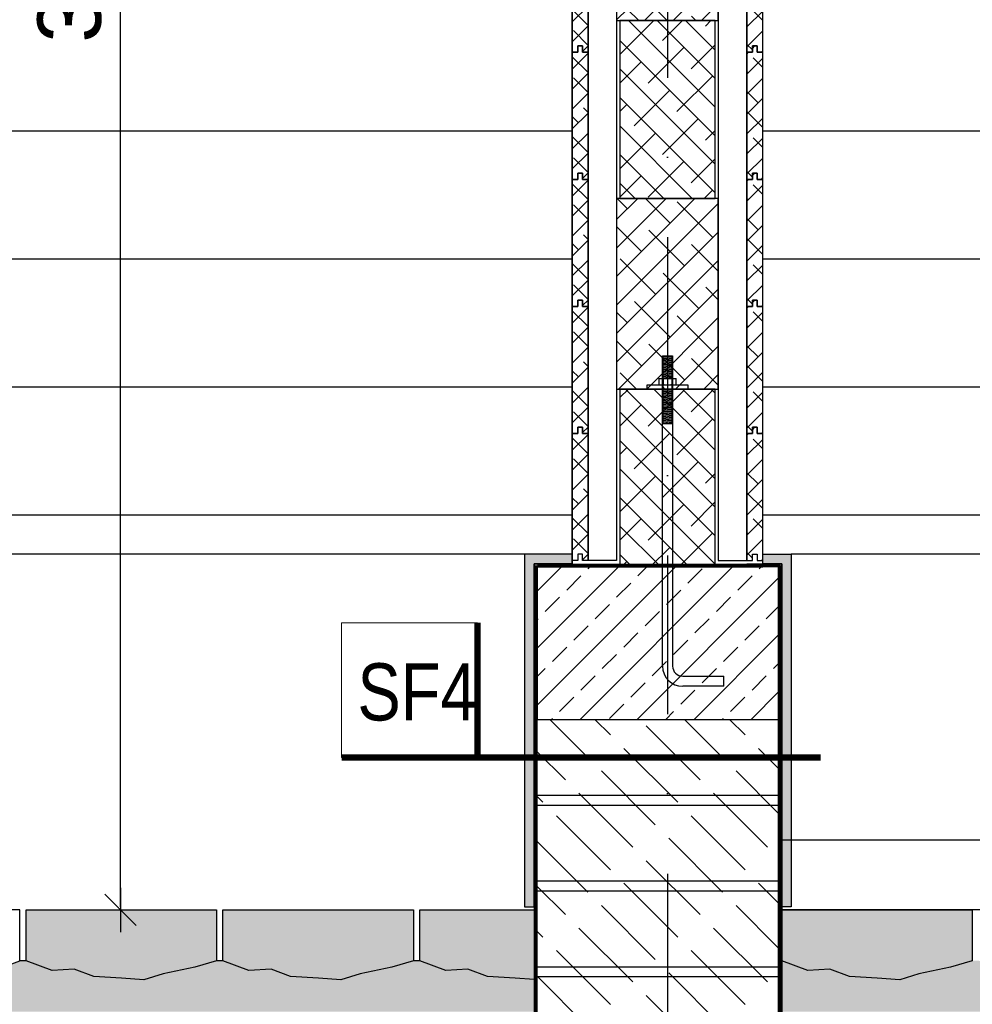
# Model space of a CAD drawing. Header units: centimetres. Extents: x 148485 to 162129, y -6573 to -2118.
# Tile 108 of 167: x 152051 to 152201, y -4752 to -4597. Entities that reach past the tile are written whole.
import ezdxf

# ---------------------------------------------------------------- set-up
doc = ezdxf.new("R2010")
doc.units = ezdxf.units.CM
doc.header["$LTSCALE"] = 0.1
doc.linetypes.add('DASHDOT', pattern=[1, 0.5, -0.25, 0, -0.25])
doc.linetypes.add('DASHED', pattern=[19.05, 12.7, -6.35])
doc.layers.get('0').update_dxf_attribs({"color": 45})
for name, color, linetype, lineweight in [('A_izolacje', 7, 'DASHED', 15), ('A_opis_warstw', 60, 'Continuous', 13), ('HACZE', 52, 'Continuous', 9)]:
    doc.layers.add(name, color=color, linetype=linetype, lineweight=lineweight)
for name, color, linetype in [('A_wymiary_zewn', 4, 'Continuous'), ('hatch_R&F', 4, 'Continuous'), ('konstr_PROKON', 2, 'Continuous'), ('osie_R&F', 6, 'DASHDOT'), ('widoki_R&F', 4, 'Continuous'), ('ściany_murowane_R&F', 13, 'Continuous')]:
    doc.layers.add(name, color=color, linetype=linetype)
doc.layers.add('ZAKRES_MDCP_L_0', color=7, linetype='Continuous', true_color=0xfd0000)
doc.styles.add('TECH', font='flptechn.ttf')
doc.dimstyles.new('1_50 [cm]', dxfattribs={"dimtxt": 10, "dimasz": 0.5, "dimexe": 0.18, "dimexo": 0.0625, "dimgap": 3, "dimtad": 1, "dimrnd": 0.5, "dimdsep": 46, "dimtxsty": 'TECH', "dimblk1": 'KR', "dimblk2": 'KR', "dimsah": 1, "dimcen": 0.09, "dimse1": 1, "dimse2": 1, "dimclrt": 256, "dimadec": 0, "dimazin": 0, "dimtfac": 1, "dimtofl": 0, "dimtmove": 0, "dimatfit": 3, "dimfxl": 1, "dimtvp": 1, "dimtfill": 1, "dimtfillclr": 256, "dimtolj": 1, "dimtzin": 0, "dimarcsym": 0})
pattern_1 = [(37.5, (3877.01983, 1583.23214), (-0.016000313, 0.4894132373), [0, -0.38608, 0, -0.4318, 0, -0.41275]), (7.5, (3877.0198, 1583.23214), (0.449523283, 0.7168251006), [0, -0.20828, 0, -0.34798, 0, -0.13335]), (327.5, (3876.7074, 1583.23214), (0.7909923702, 0.0014371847), [0, -0.127, 0, -0.4572, 0, -0.5969]), (317.5, (3876.7074, 1583.23214), (0.7635564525, 0.2229293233), [0, -0.0635, 0, -0.29972, 0, -0.3429])]
pattern_2 = [(37.5, (3877.51983, 1583.23214), (-0.016000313, 0.4894132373), [0, -0.38608, 0, -0.4318, 0, -0.41275]), (7.5, (3877.5198, 1583.23214), (0.449523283, 0.7168251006), [0, -0.20828, 0, -0.34798, 0, -0.13335]), (327.5, (3877.2074, 1583.23214), (0.7909923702, 0.0014371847), [0, -0.127, 0, -0.4572, 0, -0.5969]), (317.5, (3877.2074, 1583.23214), (0.7635564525, 0.2229293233), [0, -0.0635, 0, -0.29972, 0, -0.3429])]
pattern_3 = [(45, (508.4975, 1275.0742), (-2.24506403, 2.24506403), []), (135, (508.4975, 1275.0742), (-6.73519209, 2.24506403), [7.9375, -4.7625])]
pattern_4 = [(45, (503.9257, 1273.0742), (-1.57154482, 1.57154482), []), (135, (503.9257, 1273.0742), (-4.714634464, 1.57154482), [5.55625, -3.33375])]
pattern_5 = [(45, (503.9257, 1293.0742), (-1.57154482, 1.57154482), []), (135, (503.9257, 1293.0742), (-4.714634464, 1.57154482), [5.55625, -3.33375])]
pattern_6 = [(45, (503.9257, 1313.0742), (-1.57154482, 1.57154482), []), (135, (503.9257, 1313.0742), (-4.714634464, 1.57154482), [5.55625, -3.33375])]
pattern_7 = [(45, (503.9257, 1333.0742), (-1.57154482, 1.57154482), []), (135, (503.9257, 1333.0742), (-4.714634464, 1.57154482), [5.55625, -3.33375])]
pattern_8 = [(45, (503.9257, 1353.0742), (-1.57154482, 1.57154482), []), (135, (503.9257, 1353.0742), (-4.714634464, 1.57154482), [5.55625, -3.33375])]
pattern_9 = [(360, (15, 0), (5e-15, 20.1525432), [])]

# ---------------------------------------------------------------- blocks, each defined once
blk = doc.blocks.new('KOT16500_k')
for p, q in [((-8, 52), (8, 52)), ((-8, 0), (-8, 52)), ((-8, 51.9), (-6.8, 52)), ((-8, 50), (8, 51.2)), ((-8, 48), (8, 49.3)), ((-8, 46.1), (8, 47.3)), ((-6.8, 0), (-6.8, 52)), ((6.8, 52), (6.8, 0)), ((8, 52), (8, 0)), ((-8, 44.2), (8, 45.4)), ((-8, 42.3), (8, 43.5)), ((-8, 40.3), (8, 41.6)), ((-8, 38.4), (8, 39.6)), ((-8, 36.5), (8, 37.7)), ((-8, 34.5), (8, 35.8)), ((-8, 32.6), (8, 33.8)), ((-8, 30.7), (8, 31.9)), ((-13.8, 15.8), (-13.8, 7.4)), ((-10.4, 16.8), (10.4, 16.8)), ((-8, 28.8), (8, 30)), ((-8, 26.8), (8, 28)), ((-8, 24.9), (8, 26.1)), ((-8, 23), (8, 24.2)), ((-8, 21), (8, 22.3)), ((-8, 19.1), (8, 20.3)), ((-8, 17.2), (8, 18.4)), ((13.8, 7.4), (13.8, 15.8)), ((-32, 0), (-32, 6.4)), ((-32, 6.4), (32, 6.4)), ((-13.8, 6.4), (13.8, 6.4)), ((-13.8, 6.4), (13.8, 6.4)), ((-13.8, 6.4), (13.8, 6.4)), ((-8, -436.1), (-8, 0)), ((-6.8, -54.7), (-6.8, 0)), ((3.4, 6.4), (8, 6.8)), ((32, 6.4), (32, 0)), ((32, 0), (-32, 0)), ((-8, -2), (8, -0.8)), ((-8, -3.9), (8, -2.7)), ((-8, -5.8), (8, -4.6)), ((-8, -7.8), (8, -6.6)), ((-8, -9.7), (8, -8.5)), ((-8, -11.6), (8, -10.4)), ((-8, -13.6), (8, -12.3)), ((-8, -15.5), (8, -14.3)), ((6.8, 0), (6.8, -54.7)), ((8, 0), (8, -436.1)), ((-8, -17.4), (8, -16.2)), ((-8, -19.3), (8, -18.1)), ((-8, -21.3), (8, -20.1)), ((-8, -23.2), (8, -22)), ((-8, -25.1), (8, -23.9)), ((-8, -27.1), (8, -25.8)), ((-8, -29), (8, -27.8)), ((-8, -30.9), (8, -29.7)), ((-8, -32.8), (8, -31.6)), ((-8, -34.8), (8, -33.6)), ((-8, -36.7), (8, -35.5)), ((-8, -38.6), (8, -37.4)), ((-8, -40.6), (8, -39.3)), ((-8, -42.5), (8, -41.3)), ((-8, -44.4), (8, -43.2)), ((-8, -46.3), (8, -45.1)), ((-8, -48.3), (8, -47.1)), ((-8, -50.2), (8, -49)), ((-8, -52.1), (8, -50.9)), ((-8, -54.1), (8, -52.8)), ((8, -54.7), (-8, -54.7)), ((24, -452), (88.7, -452)), ((88.7, -468), (88.7, -452)), ((88.7, -468), (24, -468))]:
    blk.add_line(p, q)
for points in [[(-13.8, 15.8, -0.253436), (-13.7, 16.1, -0.078683), (-12.8, 16.5, -0.038125), (-11.8, 16.7, -0.027868), (-10.4, 16.8, -0.027868), (-9, 16.7, -0.038125), (-7.9, 16.5, -0.078683), (-7.1, 16.1, -0.253436), (-6.9, 15.8, -0.253436)], [(-6.9, 15.7, -0.30876), (-6.7, 16, -0.053114), (-4.9, 16.5, -0.023411), (-2.9, 16.7, -0.016756), (0, 16.8, -0.016756), (2.9, 16.7, -0.023411), (4.9, 16.5, -0.053114), (6.7, 16, -0.30876), (6.9, 15.7, -0.30876)], [(6.9, 15.8, -0.250328), (7.1, 16.1, -0.079996), (7.9, 16.5, -0.039033), (9, 16.7, -0.02858), (10.4, 16.8, -0.02858), (11.8, 16.7, -0.039033), (12.8, 16.5, -0.079996), (13.7, 16.1, -0.250328), (13.8, 15.8, -0.250328)], [(-13.8, 7.4, 0.253436), (-13.7, 7.1, 0.078683), (-12.8, 6.7, 0.038125), (-11.8, 6.5, 0.027868), (-10.4, 6.4, 0.027868), (-9, 6.5, 0.038125), (-7.9, 6.7, 0.078683), (-7.1, 7.1, 0.253436), (-6.9, 7.4, 0.253436)], [(-6.9, 7.5, 0.30876), (-6.7, 7.2, 0.053114), (-4.9, 6.7, 0.023411), (-2.9, 6.5, 0.016756), (0, 6.4, 0.016756), (2.9, 6.5, 0.023411), (4.9, 6.7, 0.053114), (6.7, 7.2, 0.30876), (6.9, 7.5, 0.30876)], [(6.9, 7.4, 0.250328), (7.1, 7.2, 0.079996), (7.9, 6.8, 0.039033), (9, 6.6, 0.02858), (10.4, 6.5, 0.02858), (11.8, 6.6, 0.039033), (12.8, 6.8, 0.079996), (13.7, 7.2, 0.250328), (13.8, 7.4, 0.250328)]]:
    blk.add_lwpolyline(points, format="xyb")
for points in [[(-6.9, 15.7), (-6.9, 7.5)], [(6.9, 15.8), (6.9, 7.5)]]:
    blk.add_lwpolyline(points)
for radius, start, end in [(32, 180.1685, 269.9998), (16, 180.3379, 269.9993)]:
    blk.add_arc((24, -436), radius, start, end)
blk = doc.blocks.new('KR')
for p, q in [((0, -14), (0, 14)), ((-4.95, -4.95), (4.95, 4.95)), ((-7, 0), (7, 0))]:
    blk.add_line(p, q)
blk = doc.blocks.new('*D506')
at = {"layer": 'A_wymiary_zewn', "color": 0, "lineweight": -2, "transparency": 16777216}
blk.add_line((152067.03, -4737.06), (152067.03, -4431.56), dxfattribs=at)
at = {"layer": 'Defpoints', "color": 0, "transparency": 16777216}
for p in [(151974.17, -4431.06), (152067.03, -4431.06), (151974.17, -4737.56)]:
    blk.add_point(p, dxfattribs=at)
at = {"layer": 'A_wymiary_zewn', "color": 0, "lineweight": -2, "transparency": 16777216, "xscale": 0.5, "yscale": 0.5, "zscale": 0.5}
for p, rotation in [((152067.03, -4431.06), 90), ((152067.03, -4737.56), 270)]:
    blk.add_blockref('KR', p, dxfattribs=dict(at, rotation=rotation))
at = {"layer": 'A_wymiary_zewn', "transparency": 16777216, "insert": (152059.03, -4584.31), "char_height": 10, "attachment_point": 5, "rotation": 90, "style": 'TECH', "bg_fill": 3, "box_fill_scale": 1.1, "bg_fill_color": 256, "bg_fill_true_color": 13158600, "bg_fill_transparency": 0}
blk.add_mtext('\\A1;306.5', dxfattribs=at)

msp = doc.modelspace()

# ---------------------------------------------------------------- hatches: boundary and pattern name
at = {"layer": 'A_wymiary_zewn', "transparency": 33554483}
h = msp.add_hatch(dxfattribs=at)
h.set_pattern_fill('JIS_WOOD', color=253, scale=28.5, angle=315)
h.set_pattern_definition(pattern_9)
h.paths.add_polyline_path([(152295.474, -4402.56), (152168.169, -4402.56), (152168.169, -4681.56), (152172.669, -4681.56), (152295.474, -4681.56)])
at = {"layer": 'hatch_R&F'}
h = msp.add_hatch(dxfattribs=at)
h.set_pattern_fill('ANSI38', color=256)
h.set_pattern_definition(pattern_3)
h.paths.add_polyline_path([(152145.169, -4597.56), (152161.169, -4597.56), (152161.169, -4569.56), (152145.169, -4569.56)])
h = msp.add_hatch(dxfattribs=at)
h.set_pattern_fill('ANSI38', color=256, scale=0.7, angle=180)
h.set_pattern_definition(pattern_8)
h.paths.add_polyline_path([(152138.169, -4602.56), (152138.169, -4582.56), (152139.044, -4582.56), (152139.044, -4581.56), (152139.794, -4581.56), (152139.794, -4582.56), (152140.669, -4582.56), (152140.669, -4602.56), (152139.794, -4602.56), (152139.794, -4601.56), (152139.044, -4601.56), (152139.044, -4602.56)])
h = msp.add_hatch(dxfattribs=at)
h.set_pattern_fill('ANSI38', color=256, scale=0.7)
h.set_pattern_definition(pattern_8)
h.paths.add_polyline_path([(152168.169, -4602.56), (152168.169, -4582.56), (152167.294, -4582.56), (152167.294, -4581.56), (152166.544, -4581.56), (152166.544, -4582.56), (152165.669, -4582.56), (152165.669, -4602.56), (152166.544, -4602.56), (152166.544, -4601.56), (152167.294, -4601.56), (152167.294, -4602.56)])
h = msp.add_hatch(dxfattribs=at)
h.set_pattern_fill('ANSI38', color=256, angle=90)
h.set_pattern_definition([(135, (3876.0198, 1637.232), (-2.24506403, -2.24506403), []), (225, (3876.0198, 1637.232), (-2.24506403, -6.73519209), [7.9375, -4.7625])])
h.paths.add_polyline_path([(152145.669, -4625.56), (152160.669, -4625.56), (152160.669, -4597.56), (152145.669, -4597.56)])
h = msp.add_hatch(dxfattribs=at)
h.set_pattern_fill('ANSI38', color=256, scale=0.7, angle=180)
h.set_pattern_definition(pattern_7)
h.paths.add_polyline_path([(152138.169, -4622.56), (152138.169, -4602.56), (152139.044, -4602.56), (152139.044, -4601.56), (152139.794, -4601.56), (152139.794, -4602.56), (152140.669, -4602.56), (152140.669, -4622.56), (152139.794, -4622.56), (152139.794, -4621.56), (152139.044, -4621.56), (152139.044, -4622.56)])
h = msp.add_hatch(dxfattribs=at)
h.set_pattern_fill('ANSI38', color=256, scale=0.7)
h.set_pattern_definition(pattern_7)
h.paths.add_polyline_path([(152168.169, -4622.56), (152168.169, -4602.56), (152167.294, -4602.56), (152167.294, -4601.56), (152166.544, -4601.56), (152166.544, -4602.56), (152165.669, -4602.56), (152165.669, -4622.56), (152166.544, -4622.56), (152166.544, -4621.56), (152167.294, -4621.56), (152167.294, -4622.56)])
h = msp.add_hatch(dxfattribs=at)
h.set_pattern_fill('ANSI38', color=256, scale=0.7, angle=180)
h.set_pattern_definition(pattern_6)
h.paths.add_polyline_path([(152138.169, -4642.56), (152138.169, -4622.56), (152139.044, -4622.56), (152139.044, -4621.56), (152139.794, -4621.56), (152139.794, -4622.56), (152140.669, -4622.56), (152140.669, -4642.56), (152139.794, -4642.56), (152139.794, -4641.56), (152139.044, -4641.56), (152139.044, -4642.56)])
h = msp.add_hatch(dxfattribs=at)
h.set_pattern_fill('ANSI38', color=256, scale=0.7)
h.set_pattern_definition(pattern_6)
h.paths.add_polyline_path([(152168.169, -4642.56), (152168.169, -4622.56), (152167.294, -4622.56), (152167.294, -4621.56), (152166.544, -4621.56), (152166.544, -4622.56), (152165.669, -4622.56), (152165.669, -4642.56), (152166.544, -4642.56), (152166.544, -4641.56), (152167.294, -4641.56), (152167.294, -4642.56)])
h = msp.add_hatch(dxfattribs=at)
h.set_pattern_fill('ANSI38', color=256)
h.set_pattern_definition(pattern_3)
h.paths.add_polyline_path([(152145.169, -4655.56), (152161.169, -4655.56), (152161.169, -4625.56), (152145.169, -4625.56)])
h = msp.add_hatch(dxfattribs=at)
h.set_pattern_fill('ANSI38', color=256, scale=0.7, angle=180)
h.set_pattern_definition(pattern_5)
h.paths.add_polyline_path([(152138.169, -4662.56), (152138.169, -4642.56), (152139.044, -4642.56), (152139.044, -4641.56), (152139.794, -4641.56), (152139.794, -4642.56), (152140.669, -4642.56), (152140.669, -4662.56), (152139.794, -4662.56), (152139.794, -4661.56), (152139.044, -4661.56), (152139.044, -4662.56)])
h = msp.add_hatch(dxfattribs=at)
h.set_pattern_fill('ANSI38', color=256, scale=0.7)
h.set_pattern_definition(pattern_5)
h.paths.add_polyline_path([(152168.169, -4662.56), (152168.169, -4642.56), (152167.294, -4642.56), (152167.294, -4641.56), (152166.544, -4641.56), (152166.544, -4642.56), (152165.669, -4642.56), (152165.669, -4662.56), (152166.544, -4662.56), (152166.544, -4661.56), (152167.294, -4661.56), (152167.294, -4662.56)])
h = msp.add_hatch(dxfattribs=at)
h.set_pattern_fill('ANSI38', color=256, angle=90)
h.set_pattern_definition([(135, (3876.0198, 1583.232), (-2.24506403, -2.24506403), []), (225, (3876.0198, 1583.232), (-2.24506403, -6.73519209), [7.9375, -4.7625])])
h.paths.add_polyline_path([(152145.669, -4683.56), (152160.669, -4683.56), (152160.669, -4655.56), (152145.669, -4655.56)])
h = msp.add_hatch(dxfattribs=at)
h.set_pattern_fill('ANSI38', color=256, scale=0.7, angle=180)
h.set_pattern_definition(pattern_4)
h.paths.add_polyline_path([(152138.169, -4682.56), (152138.169, -4662.56), (152139.044, -4662.56), (152139.044, -4661.56), (152139.794, -4661.56), (152139.794, -4662.56), (152140.669, -4662.56), (152140.669, -4682.56), (152139.794, -4682.56), (152139.794, -4681.56), (152139.044, -4681.56), (152139.044, -4682.56)])
h = msp.add_hatch(dxfattribs=at)
h.set_pattern_fill('ANSI38', color=256, scale=0.7)
h.set_pattern_definition(pattern_4)
h.paths.add_polyline_path([(152168.169, -4682.56), (152168.169, -4662.56), (152167.294, -4662.56), (152167.294, -4661.56), (152166.544, -4661.56), (152166.544, -4662.56), (152165.669, -4662.56), (152165.669, -4682.56), (152166.544, -4682.56), (152166.544, -4681.56), (152167.294, -4681.56), (152167.294, -4682.56)])
h = msp.add_hatch(dxfattribs=at)
h.set_pattern_fill('AR-SAND', color=256, scale=0.01, angle=180)
h.set_pattern_definition(pattern_2)
h.paths.add_polyline_path([(152132.169, -4683.06), (152138.169, -4683.06), (152138.169, -4681.56), (152130.669, -4681.56), (152130.669, -4737.06), (152132.169, -4737.06)])
h = msp.add_hatch(dxfattribs=at)
h.set_pattern_fill('AR-SAND', color=256, scale=0.01)
h.set_pattern_definition(pattern_2)
h.paths.add_polyline_path([(152171.169, -4683.06), (152168.169, -4683.06), (152168.169, -4681.56), (152172.669, -4681.56), (152172.669, -4737.06), (152171.169, -4737.06)])
h = msp.add_hatch(dxfattribs=at)
h.set_pattern_fill('AR-SAND', color=256, scale=0.01, angle=180)
h.set_pattern_definition(pattern_1)
h.paths.add_polyline_path([(152132.669, -4683.56), (152138.169, -4683.56), (152138.169, -4683.06), (152132.169, -4683.06), (152132.169, -4811.06), (152132.669, -4811.06)])
h = msp.add_hatch(dxfattribs=at)
h.set_pattern_fill('ANSI33', color=256, style=0)
h.set_pattern_definition([(45, (3871.02, 1583.232), (-4.49012806, 4.49012806), []), (45, (3875.51, 1583.232), (-4.49012806, 4.49012806), [3.175, -1.5875])])
h.paths.add_polyline_path([(152132.669, -4707.56), (152170.669, -4707.56), (152170.669, -4683.56), (152132.669, -4683.56)])
h = msp.add_hatch(dxfattribs=at)
h.set_pattern_fill('AR-SAND', color=256, scale=0.01)
h.set_pattern_definition(pattern_1)
h.paths.add_polyline_path([(152170.669, -4683.56), (152165.669, -4683.56), (152165.669, -4683.06), (152171.169, -4683.06), (152171.169, -4811.06), (152170.669, -4811.06)])
h = msp.add_hatch(dxfattribs=at)
h.set_pattern_fill('ACAD_ISO02W100', color=256, angle=135, style=0)
h.set_pattern_definition([(135, (3878.02, 1583.232), (-3.5355339, -3.5355339), [12, -3])])
h.paths.add_polyline_path([(152132.669, -4707.56), (152170.669, -4707.56), (152170.669, -4815.56), (152132.669, -4815.56), (152132.669, -4734.56)])
at = {"layer": 'hatch_R&F', "linetype": 'Continuous'}
h = msp.add_hatch(dxfattribs=at)
h.set_pattern_fill('AR-SAND', color=256, scale=0.02)
h.paths.add_polyline_path([(152132.169, -4748.536), (152129.198, -4748.329), (152124.82, -4748.026), (152121.749, -4746.901), (152118.259, -4747.084), (152114.169, -4745.56), (152113.169, -4745.56), (152109.752, -4746.598), (152104.765, -4747.6), (152101.742, -4748.575), (152098.198, -4748.329), (152093.82, -4748.026), (152090.749, -4746.901), (152087.259, -4747.084), (152083.169, -4745.56), (152082.169, -4745.56), (152078.752, -4746.598), (152073.765, -4747.6), (152070.742, -4748.575), (152067.198, -4748.329), (152062.82, -4748.026), (152059.749, -4746.901), (152056.259, -4747.084), (152052.169, -4745.56), (152051.169, -4745.56), (152047.08, -4747.084), (152043.59, -4746.901), (152040.519, -4748.026), (152036.141, -4748.329), (152032.597, -4748.575), (152029.574, -4747.6), (152024.587, -4746.598), (152021.169, -4745.56), (152020.169, -4745.56), (152016.752, -4746.598), (152011.765, -4747.6), (152008.742, -4748.575), (152005.198, -4748.329), (152000.82, -4748.026), (151997.749, -4746.901), (151994.259, -4747.084), (151990.169, -4745.56), (151989.169, -4745.56), (151985.08, -4747.084), (151981.59, -4746.901), (151978.519, -4748.026), (151974.141, -4748.329), (151970.597, -4748.575), (151967.574, -4747.6), (151962.587, -4746.598), (151959.169, -4745.56), (151958.169, -4745.56), (151954.752, -4746.598), (151949.765, -4747.6), (151946.742, -4748.575), (151943.198, -4748.329), (151938.82, -4748.026), (151935.749, -4746.901), (151932.259, -4747.084), (151928.169, -4745.56), (151927.169, -4745.56), (151923.752, -4746.598), (151918.765, -4747.6), (151915.742, -4748.575), (151912.198, -4748.329), (151907.82, -4748.026), (151904.749, -4746.901), (151901.259, -4747.084), (151897.169, -4745.56), (151897.169, -4753.56), (152132.169, -4753.56)])
h = msp.add_hatch(dxfattribs=at)
h.set_pattern_fill('AR-SAND', color=256, scale=0.02)
h.paths.add_polyline_path([(152290.752, -4746.598), (152285.765, -4747.6), (152282.742, -4748.575), (152279.198, -4748.329), (152274.82, -4748.026), (152271.749, -4746.901), (152268.259, -4747.084), (152264.169, -4745.56), (152263.169, -4745.56), (152259.08, -4747.084), (152255.59, -4746.901), (152252.519, -4748.026), (152248.141, -4748.329), (152244.597, -4748.575), (152241.574, -4747.6), (152236.587, -4746.598), (152233.169, -4745.56), (152232.169, -4745.56), (152228.752, -4746.598), (152223.765, -4747.6), (152220.742, -4748.575), (152217.198, -4748.329), (152212.82, -4748.026), (152209.749, -4746.901), (152206.259, -4747.084), (152202.169, -4745.56), (152201.169, -4745.56), (152197.752, -4746.598), (152192.765, -4747.6), (152189.742, -4748.575), (152186.198, -4748.329), (152181.82, -4748.026), (152178.749, -4746.901), (152175.259, -4747.084), (152171.169, -4745.56), (152171.169, -4753.56), (152591.169, -4753.56), (152591.169, -4748.466), (152589.198, -4748.329), (152584.82, -4748.026), (152581.749, -4746.901), (152578.259, -4747.084), (152574.169, -4745.56), (152573.169, -4745.56), (152569.08, -4747.084), (152565.59, -4746.901), (152562.519, -4748.026), (152558.141, -4748.329), (152554.597, -4748.575), (152551.574, -4747.6), (152546.587, -4746.598), (152543.169, -4745.56), (152542.169, -4745.56), (152538.752, -4746.598), (152533.765, -4747.6), (152530.742, -4748.575), (152527.198, -4748.329), (152522.82, -4748.026), (152519.749, -4746.901), (152516.259, -4747.084), (152512.169, -4745.56), (152511.169, -4745.56), (152507.08, -4747.084), (152503.59, -4746.901), (152500.519, -4748.026), (152496.141, -4748.329), (152492.597, -4748.575), (152489.574, -4747.6), (152484.587, -4746.598), (152481.169, -4745.56), (152480.169, -4745.56), (152476.752, -4746.598), (152471.765, -4747.6), (152468.742, -4748.575), (152465.198, -4748.329), (152460.82, -4748.026), (152457.749, -4746.901), (152454.259, -4747.084), (152450.169, -4745.56), (152449.169, -4745.56), (152445.08, -4747.084), (152441.59, -4746.901), (152438.519, -4748.026), (152434.141, -4748.329), (152430.597, -4748.575), (152427.574, -4747.6), (152422.587, -4746.598), (152419.169, -4745.56), (152418.169, -4745.56), (152414.752, -4746.598), (152409.765, -4747.6), (152406.742, -4748.575), (152403.198, -4748.329), (152398.82, -4748.026), (152395.749, -4746.901), (152392.259, -4747.084), (152388.169, -4745.56), (152387.169, -4745.56), (152383.08, -4747.084), (152379.59, -4746.901), (152376.519, -4748.026), (152372.141, -4748.329), (152368.597, -4748.575), (152365.574, -4747.6), (152360.587, -4746.598), (152357.169, -4745.56), (152356.169, -4745.56), (152352.752, -4746.598), (152347.765, -4747.6), (152344.742, -4748.575), (152341.198, -4748.329), (152336.82, -4748.026), (152333.749, -4746.901), (152330.259, -4747.084), (152326.169, -4745.56), (152325.169, -4745.56), (152321.08, -4747.084), (152317.59, -4746.901), (152314.519, -4748.026), (152310.141, -4748.329), (152306.597, -4748.575), (152303.574, -4747.6), (152298.587, -4746.598), (152295.169, -4745.56), (152294.169, -4745.56)])
at = {"layer": 'ZAKRES_MDCP_L_0', "linetype": 'ByBlock', "true_color": 0x01cc33, "transparency": 33554559}
h = msp.add_hatch(color=102, dxfattribs=at)
h.dxf.hatch_style = 1
h.set_gradient(color1=(190, 127, 127), color2=(53, 76, 95), tint=1, name='HEMISPHERICAL')
h.paths.add_polyline_path([(152109.752, -4746.598), (152113.169, -4745.56), (152113.169, -4737.56), (152083.169, -4737.56), (152083.169, -4745.56), (152087.259, -4747.084), (152090.749, -4746.901), (152093.82, -4748.026), (152101.742, -4748.575), (152104.765, -4747.6)])
h = msp.add_hatch(color=102, dxfattribs=at)
h.dxf.hatch_style = 1
h.set_gradient(color1=(190, 127, 127), color2=(53, 76, 95), tint=1, name='HEMISPHERICAL')
h.paths.add_polyline_path([(152132.169, -4748.536), (152132.169, -4737.56), (152114.169, -4737.56), (152114.169, -4745.56), (152118.259, -4747.084), (152121.749, -4746.901), (152124.82, -4748.026)])
h = msp.add_hatch(color=102, dxfattribs=at)
h.dxf.hatch_style = 1
h.set_gradient(color1=(190, 127, 127), color2=(53, 76, 95), tint=1, name='HEMISPHERICAL')
h.paths.add_polyline_path([(152197.752, -4746.598), (152201.169, -4745.56), (152201.169, -4737.56), (152171.169, -4737.56), (152171.169, -4745.56), (152175.259, -4747.084), (152178.749, -4746.901), (152181.82, -4748.026), (152189.742, -4748.575), (152192.765, -4747.6)])

# ---------------------------------------------------------------- linework, layer by layer
at = {"layer": 'A_izolacje', "ltscale": 8, "const_width": 0.5}
for points in [[(152132.419, -4683.31), (152132.419, -4810.457), (152127.566, -4815.31), (152124.419, -4815.31)], [(152132.669, -4683.31), (152170.919, -4683.31)], [(152170.919, -4683.31), (152170.919, -4810.457), (152175.773, -4815.31), (152178.919, -4815.31)]]:
    msp.add_lwpolyline(points, dxfattribs=at)
at = {"layer": 'A_opis_warstw', "const_width": 1}
msp.add_lwpolyline([(152123.244, -4692.356), (152123.244, -4713.556), (152101.855, -4713.556), (152177.27, -4713.556)], dxfattribs=at)
at = {"layer": 'A_opis_warstw'}
msp.add_lwpolyline([(152101.855, -4692.356), (152101.855, -4713.556), (152123.244, -4713.556), (152123.244, -4692.356)], close=True, dxfattribs=at)
at = {"layer": 'A_wymiary_zewn'}
msp.add_line((152130.669, -4681.56), (151898.669, -4681.56), dxfattribs=at)
for points in [[(152589.669, -4681.56), (152589.669, -4681.56), (152589.669, -4681.56), (152172.669, -4681.56)], [(152591.169, -4726.56), (152591.169, -4726.56), (152591.169, -4726.56), (152170.669, -4726.56)], [(152052.169, -4745.56), (152051.169, -4745.56)], [(152083.169, -4745.56), (152082.169, -4745.56)], [(152114.169, -4745.56), (152113.169, -4745.56)]]:
    msp.add_lwpolyline(points, dxfattribs=at)
at = {"layer": 'HACZE'}
msp.add_lwpolyline([(152138.169, -4683.56), (152168.169, -4683.56)], dxfattribs=at)
at = {"layer": 'konstr_PROKON'}
msp.add_lwpolyline([(152132.669, -4707.56), (152170.669, -4707.56), (152170.669, -4683.56), (152132.669, -4683.56)], close=True, dxfattribs=at)
at = {"layer": 'konstr_PROKON', "color": 3}
msp.add_lwpolyline([(152591.169, -4737.56), (152591.169, -4737.56), (152591.169, -4737.56), (152170.669, -4737.56)], dxfattribs=at)
at = {"layer": 'osie_R&F', "ltscale": 500}
msp.add_lwpolyline([(152153.169, -4331.058), (152153.169, -4907.412)], dxfattribs=at)
at = {"layer": 'widoki_R&F'}
for points in [[(152145.169, -4682.56), (152140.669, -4682.56), (152140.669, -4402.06), (152145.169, -4402.06)], [(152161.169, -4682.56), (152165.669, -4682.56), (152165.669, -4402.06), (152161.169, -4402.06)], [(152145.169, -4597.56), (152161.169, -4597.56), (152161.169, -4569.56), (152145.169, -4569.56)], [(152138.169, -4602.56), (152138.169, -4582.56), (152139.044, -4582.56), (152139.044, -4581.56), (152139.794, -4581.56), (152139.794, -4582.56), (152140.669, -4582.56), (152140.669, -4602.56), (152139.794, -4602.56), (152139.794, -4601.56), (152139.044, -4601.56), (152139.044, -4602.56)], [(152168.169, -4602.56), (152168.169, -4582.56), (152167.294, -4582.56), (152167.294, -4581.56), (152166.544, -4581.56), (152166.544, -4582.56), (152165.669, -4582.56), (152165.669, -4602.56), (152166.544, -4602.56), (152166.544, -4601.56), (152167.294, -4601.56), (152167.294, -4602.56)], [(152145.669, -4625.56), (152160.669, -4625.56), (152160.669, -4597.56), (152145.669, -4597.56)], [(152138.169, -4622.56), (152138.169, -4602.56), (152139.044, -4602.56), (152139.044, -4601.56), (152139.794, -4601.56), (152139.794, -4602.56), (152140.669, -4602.56), (152140.669, -4622.56), (152139.794, -4622.56), (152139.794, -4621.56), (152139.044, -4621.56), (152139.044, -4622.56)], [(152168.169, -4622.56), (152168.169, -4602.56), (152167.294, -4602.56), (152167.294, -4601.56), (152166.544, -4601.56), (152166.544, -4602.56), (152165.669, -4602.56), (152165.669, -4622.56), (152166.544, -4622.56), (152166.544, -4621.56), (152167.294, -4621.56), (152167.294, -4622.56)], [(152138.169, -4642.56), (152138.169, -4622.56), (152139.044, -4622.56), (152139.044, -4621.56), (152139.794, -4621.56), (152139.794, -4622.56), (152140.669, -4622.56), (152140.669, -4642.56), (152139.794, -4642.56), (152139.794, -4641.56), (152139.044, -4641.56), (152139.044, -4642.56)], [(152168.169, -4642.56), (152168.169, -4622.56), (152167.294, -4622.56), (152167.294, -4621.56), (152166.544, -4621.56), (152166.544, -4622.56), (152165.669, -4622.56), (152165.669, -4642.56), (152166.544, -4642.56), (152166.544, -4641.56), (152167.294, -4641.56), (152167.294, -4642.56)], [(152145.169, -4655.56), (152161.169, -4655.56), (152161.169, -4625.56), (152145.169, -4625.56)], [(152138.169, -4662.56), (152138.169, -4642.56), (152139.044, -4642.56), (152139.044, -4641.56), (152139.794, -4641.56), (152139.794, -4642.56), (152140.669, -4642.56), (152140.669, -4662.56), (152139.794, -4662.56), (152139.794, -4661.56), (152139.044, -4661.56), (152139.044, -4662.56)], [(152168.169, -4662.56), (152168.169, -4642.56), (152167.294, -4642.56), (152167.294, -4641.56), (152166.544, -4641.56), (152166.544, -4642.56), (152165.669, -4642.56), (152165.669, -4662.56), (152166.544, -4662.56), (152166.544, -4661.56), (152167.294, -4661.56), (152167.294, -4662.56)], [(152145.669, -4683.56), (152160.669, -4683.56), (152160.669, -4655.56), (152145.669, -4655.56)], [(152138.169, -4682.56), (152138.169, -4662.56), (152139.044, -4662.56), (152139.044, -4661.56), (152139.794, -4661.56), (152139.794, -4662.56), (152140.669, -4662.56), (152140.669, -4682.56), (152139.794, -4682.56), (152139.794, -4681.56), (152139.044, -4681.56), (152139.044, -4682.56)], [(152168.169, -4682.56), (152168.169, -4662.56), (152167.294, -4662.56), (152167.294, -4661.56), (152166.544, -4661.56), (152166.544, -4662.56), (152165.669, -4662.56), (152165.669, -4682.56), (152166.544, -4682.56), (152166.544, -4681.56), (152167.294, -4681.56), (152167.294, -4682.56)], [(152132.169, -4683.06), (152138.169, -4683.06), (152138.169, -4681.56), (152130.669, -4681.56), (152130.669, -4737.06), (152132.169, -4737.06)], [(152171.169, -4683.06), (152168.169, -4683.06), (152168.169, -4681.56), (152172.669, -4681.56), (152172.669, -4737.06), (152171.169, -4737.06)], [(152132.669, -4683.56), (152138.169, -4683.56), (152138.169, -4683.06), (152132.169, -4683.06), (152132.169, -4811.06), (152132.669, -4811.06)], [(152170.669, -4683.56), (152165.669, -4683.56), (152165.669, -4683.06), (152171.169, -4683.06), (152171.169, -4811.06), (152170.669, -4811.06)]]:
    msp.add_lwpolyline(points, close=True, dxfattribs=at)
at = {"layer": 'widoki_R&F', "linetype": 'Continuous'}
for points in [[(152113.169, -4745.56), (152109.752, -4746.598), (152104.765, -4747.6), (152101.742, -4748.575), (152098.198, -4748.329), (152093.82, -4748.026), (152090.749, -4746.901), (152087.259, -4747.084), (152083.169, -4745.56), (152083.169, -4737.56), (152113.169, -4737.56)], [(152132.169, -4737.56), (152132.169, -4748.536), (152129.198, -4748.329), (152124.82, -4748.026), (152121.749, -4746.901), (152118.259, -4747.084), (152114.169, -4745.56), (152114.169, -4737.56)], [(152201.169, -4745.56), (152197.752, -4746.598), (152192.765, -4747.6), (152189.742, -4748.575), (152186.198, -4748.329), (152181.82, -4748.026), (152178.749, -4746.901), (152175.259, -4747.084), (152171.169, -4745.56), (152171.169, -4737.56), (152201.169, -4737.56)]]:
    msp.add_lwpolyline(points, close=True, dxfattribs=at)
at = {"layer": 'ściany_murowane_R&F', "lineweight": -3, "ltscale": 0.5}
for points in [[(152168.169, -4394.56), (152138.169, -4394.56), (152138.169, -4683.56), (152168.169, -4683.56)], [(152132.669, -4707.56), (152170.669, -4707.56), (152170.669, -4815.56), (152132.669, -4815.56), (152132.669, -4734.56), (152132.669, -4734.56)]]:
    msp.add_lwpolyline(points, close=True, dxfattribs=at)
at = {"layer": 'ściany_murowane_R&F', "color": 4, "lineweight": -3, "ltscale": 0.5}
for points in [[(152170.669, -4719.56), (152132.669, -4719.56), (152132.669, -4707.56), (152170.669, -4707.56)], [(152170.669, -4733.06), (152132.669, -4733.06), (152132.669, -4721.06), (152170.669, -4721.06)], [(152170.669, -4746.56), (152132.669, -4746.56), (152132.669, -4734.56), (152170.669, -4734.56)], [(152170.669, -4760.06), (152132.669, -4760.06), (152132.669, -4748.06), (152170.669, -4748.06)]]:
    msp.add_lwpolyline(points, close=True, dxfattribs=at)

# ---------------------------------------------------------------- block references
at = {"layer": 'widoki_R&F', "xscale": 0.1, "yscale": 0.1, "zscale": 0.1}
msp.add_blockref('KOT16500_k', (152153.169, -4655.56), dxfattribs=at)

# ---------------------------------------------------------------- texts
at = {"layer": 'A_opis_warstw', "style": 'TECH', "width": 0.85}
msp.add_text('SF4', height=9, dxfattribs=at).set_placement((152104.351, -4707.739))

# ---------------------------------------------------------------- next in the draw order: dimensions: what is measured, and where the dimension line sits
at = {"layer": 'A_wymiary_zewn'}
dim = msp.add_linear_dim(base=(152067.028, -4431.06), p1=(151974.169, -4737.56), p2=(151974.169, -4431.06), angle=90, dimstyle='1_50 [cm]', dxfattribs=at)
dim.commit()
dim.dimension.update_dxf_attribs({"geometry": '*D506', "text_midpoint": (152059.028, -4584.31)})

# ---------------------------------------------------------------- next in the draw order: hatches: boundary and pattern name
at = {"layer": 'A_wymiary_zewn', "transparency": 33554483}
h = msp.add_hatch(dxfattribs=at)
h.set_pattern_fill('JIS_WOOD', color=253, scale=28.5, angle=315)
h.set_pattern_definition(pattern_9)
h.paths.add_polyline_path([(152130.669, -4681.56), (152138.169, -4681.56), (152138.169, -4662.56), (152138.169, -4429.06), (151894.169, -4429.06), (151894.169, -4681.56), (151898.669, -4681.56)])
h.paths.add_polyline_path([(152050.169, -4604.56), (151941.169, -4604.56), (151941.169, -4470.56), (152050.169, -4470.56)], flags=16)
at = {"layer": 'ZAKRES_MDCP_L_0', "linetype": 'ByBlock', "true_color": 0x01cc33, "transparency": 33554559}
h = msp.add_hatch(color=102, dxfattribs=at)
h.dxf.hatch_style = 1
h.set_gradient(color1=(190, 127, 127), color2=(53, 76, 95), tint=1, name='HEMISPHERICAL')
h.paths.add_polyline_path([(152078.752, -4746.598), (152082.169, -4745.56), (152082.169, -4737.56), (152052.169, -4737.56), (152052.169, -4745.56), (152056.259, -4747.084), (152059.749, -4746.901), (152062.82, -4748.026), (152070.742, -4748.575), (152073.765, -4747.6)])

# ---------------------------------------------------------------- next in the draw order: linework, layer by layer
at = {"layer": 'widoki_R&F', "linetype": 'Continuous'}
for points in [[(152021.169, -4745.56), (152024.587, -4746.598), (152029.574, -4747.6), (152032.597, -4748.575), (152036.141, -4748.329), (152040.519, -4748.026), (152043.59, -4746.901), (152047.08, -4747.084), (152051.169, -4745.56), (152051.169, -4737.56), (152021.169, -4737.56)], [(152082.169, -4745.56), (152078.752, -4746.598), (152073.765, -4747.6), (152070.742, -4748.575), (152067.198, -4748.329), (152062.82, -4748.026), (152059.749, -4746.901), (152056.259, -4747.084), (152052.169, -4745.56), (152052.169, -4737.56), (152082.169, -4737.56)]]:
    msp.add_lwpolyline(points, close=True, dxfattribs=at)

doc.saveas('drawing.dxf')
